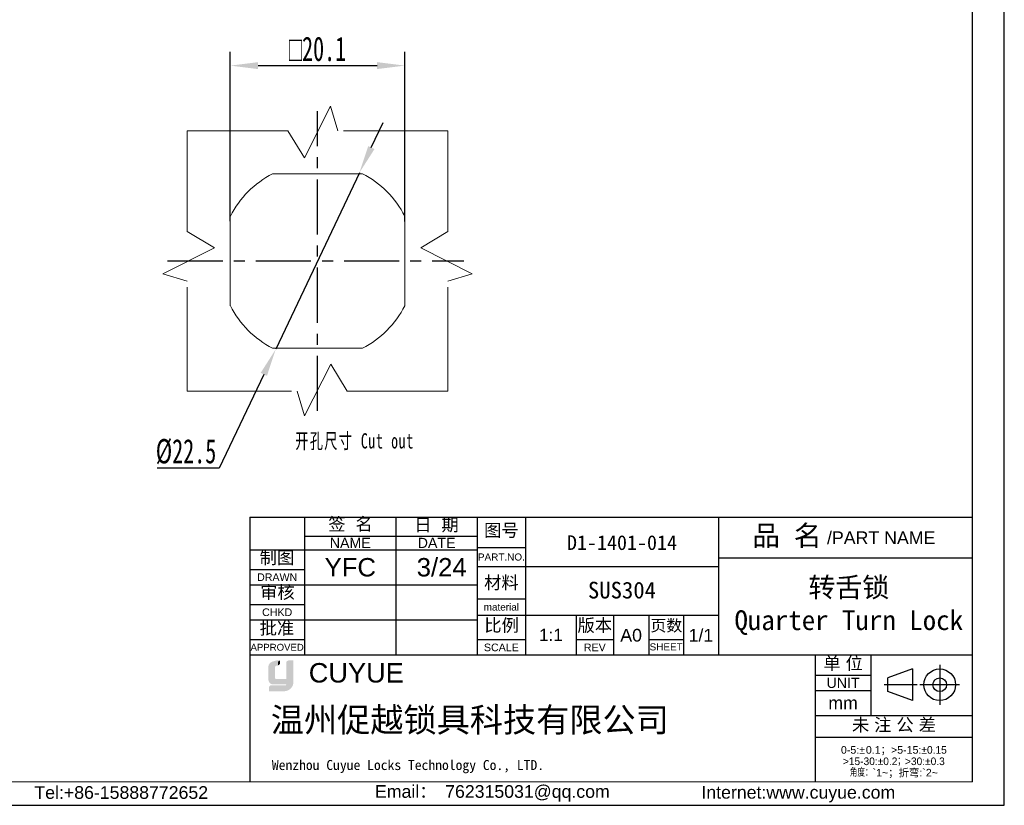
# Model space of a CAD drawing. Header units: inches. Extents: x 105682 to 105899, y 142363 to 142517.
# Tile 4 of 7: x 105786 to 105899, y 142363 to 142453. Entities that reach past the tile are written whole.
import ezdxf

# ---------------------------------------------------------------- set-up
doc = ezdxf.new("R2010")
doc.units = ezdxf.units.IN
doc.linetypes.add('ACAD_ISO02W100', pattern=[15, 12, -3])
doc.linetypes.add('CENTER', pattern=[10.159999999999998, 6.35, -1.27, 1.27, -1.27])
doc.layers.add('中心线层', color=1, linetype='CENTER')
for name, color, linetype, lineweight in [('实线层', 7, 'Continuous', 25), ('尺寸线层', 3, 'Continuous', 18), ('虚线层', 6, 'ACAD_ISO02W100', 18)]:
    doc.layers.add(name, color=color, linetype=linetype, lineweight=lineweight)
doc.styles.add('ARIAL', font='arial.ttf')
doc.styles.get("Standard").update_dxf_attribs({"font": 'arial.ttf'})
doc.styles.add('TEXTSTYLE_2', font='arial.ttf')
doc.styles.add('TEXTSTYLE_3', font='arial.ttf')
doc.styles.add('TEXTSTYLE_4', font='arial.ttf')
doc.styles.add('标准', font='txt', dxfattribs={"width": 0.667})
doc.dimstyles.new('标准', dxfattribs={"dimscale": 0.8, "dimtxt": 3.5, "dimasz": 4, "dimexe": 2, "dimexo": 0, "dimtad": 1, "dimdec": 1, "dimdsep": 46, "dimtxsty": '标准', "dimblk": '_CAXARROW', "dimcen": 0, "dimdle": 8, "dimazin": 2, "dimtfac": 0.707107, "dimtmove": 0, "dimatfit": 3, "dimfxl": 1, "dimtolj": 1, "dimarcsym": 1})

# ---------------------------------------------------------------- blocks, each defined once
blk = doc.blocks.new('_CAXARROW')
blk.add_hatch(color=0).paths.add_polyline_path([(0, 0), (-1, 0.125), (-1, -0.125)], flags=0)
blk = doc.blocks.new('*D9')
at = {"layer": 'Defpoints', "color": 0, "transparency": 16777216}
for p in [(105830.3660582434, 142448.1380276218), (105810.2660582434, 142430.2218470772), (105830.3660582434, 142430.1875428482)]:
    blk.add_point(p, dxfattribs=at)
at = {"layer": '尺寸线层', "color": 0, "linetype": 'Continuous', "lineweight": -2, "transparency": 16777216}
for p, q in [((105810.2660582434, 142430.2218470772), (105810.2660582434, 142449.7380276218)), ((105830.3660582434, 142430.1875428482), (105830.3660582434, 142449.7380276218)), ((105813.4660582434, 142448.1380276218), (105827.1660582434, 142448.1380276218))]:
    blk.add_line(p, q, dxfattribs=at)
at = {"layer": '尺寸线层', "color": 0, "lineweight": -2, "transparency": 16777216, "xscale": 3.2, "yscale": 3.2, "zscale": 3.2, "rotation": 180}
blk.add_blockref('_CAXARROW', (105810.2660582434, 142448.1380276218), dxfattribs=at)
at = {"layer": '尺寸线层', "color": 0, "lineweight": -2, "transparency": 16777216, "xscale": 3.2, "yscale": 3.2, "zscale": 3.2}
blk.add_blockref('_CAXARROW', (105830.3660582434, 142448.1380276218), dxfattribs=at)
at = {"layer": '尺寸线层', "color": 0, "transparency": 16777216, "insert": (105820.3160582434, 142450.0527450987), "char_height": 2.8, "width": 13.18358881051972, "attachment_point": 5, "style": '标准'}
blk.add_mtext('\\A1;{\\famgdt|b0|i0|c134|p2;o}20.1', dxfattribs=at)
blk = doc.blocks.new('*D10')
at = {"layer": 'Defpoints', "color": 0, "transparency": 16777216}
for p in [(105825.1356456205, 142435.8058619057), (105815.4964708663, 142415.4751877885)]:
    blk.add_point(p, dxfattribs=at)
at = {"layer": '尺寸线层', "color": 0, "linetype": 'Continuous', "lineweight": -2, "transparency": 16777216}
for p, q in [((105826.5065504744, 142438.6973355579), (105827.8774553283, 142441.5888092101)), ((105825.1356456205, 142435.8058619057), (105815.4964708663, 142415.4751877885)), ((105814.1255660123, 142412.5837141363), (105809.0026005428, 142401.7785006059)), ((105809.0026005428, 142401.7785006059), (105801.8334948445, 142401.7785006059))]:
    blk.add_line(p, q, dxfattribs=at)
at = {"layer": '尺寸线层', "color": 0, "lineweight": -2, "transparency": 16777216, "xscale": 3.2, "yscale": 3.2, "zscale": 3.2}
for p, rotation in [((105825.1356456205, 142435.8058619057), 244.63344460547), ((105815.4964708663, 142415.4751877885), 64.63344460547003)]:
    blk.add_blockref('_CAXARROW', p, dxfattribs=dict(at, rotation=rotation))
at = {"layer": '尺寸线层', "color": 0, "transparency": 16777216, "insert": (105805.1680476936, 142403.6785006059), "char_height": 2.8, "width": 12.85774782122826, "attachment_point": 5, "style": '标准'}
blk.add_mtext('\\A1;%%C22.5', dxfattribs=at)

msp = doc.modelspace()

# ---------------------------------------------------------------- hatches: boundary and pattern name
at = {"layer": '实线层'}
h = msp.add_hatch(color=30, dxfattribs=at)
edge = h.paths.add_edge_path(flags=0)
edge.add_arc((105815.4775314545, 142378.8568730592), 0.2089236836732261, 103.89623382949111, 180.1196323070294, ccw=False)
edge.add_line((105815.4273554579, 142379.0596820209), (105815.7540190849, 142379.0596820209))
edge.add_line((105815.7540190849, 142379.0596820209), (105815.7540190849, 142379.506694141))
edge.add_line((105815.7540190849, 142379.506694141), (105815.097532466, 142379.506694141))
edge.add_arc((105815.303232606, 142378.8901559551), 0.6499475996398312, 108.4506221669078, 173.4013944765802)
edge.add_line((105814.6575905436, 142378.9648433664), (105814.6575905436, 142377.3862290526))
edge.add_arc((105815.2137317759, 142377.4380396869), 0.5585493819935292, 185.3223660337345, 272.7233690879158)
edge.add_line((105815.2402706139, 142376.8801211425), (105815.5902623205, 142376.8801211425))
edge.add_line((105815.5902623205, 142376.8801211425), (105815.5902623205, 142377.3862290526))
edge.add_line((105815.5902623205, 142377.3862290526), (105815.4327079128, 142377.3862290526))
edge.add_arc((105815.4195703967, 142377.5367449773), 0.1510881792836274, 177.6597996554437, 274.9883187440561, ccw=False)
edge.add_line((105815.2686082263, 142377.5429143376), (105815.2686082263, 142378.8564368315))
h = msp.add_hatch(color=254, dxfattribs=at)
h.paths.add_polyline_path([(105815.5749981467, 142379.6396519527), (105815.097532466, 142379.506694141), (105815.7540190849, 142379.506694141), (105815.9798003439, 142379.6396519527)], flags=0)
h.paths.add_polyline_path([(105816.7156134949, 142379.506694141), (105817.3551747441, 142379.506694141), (105817.5431354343, 142379.6396519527), (105816.9513684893, 142379.6396519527)], flags=0)
h = msp.add_hatch(color=251, dxfattribs=at)
edge = h.paths.add_edge_path(flags=0)
edge.add_line((105815.4192751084, 142377.6338120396), (105815.4192751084, 142378.8564368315))
edge.add_arc((105815.6281983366, 142378.8568730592), 0.208923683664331, 103.8962338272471, 180.1196323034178, ccw=False)
edge.add_line((105815.5780223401, 142379.0596820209), (105815.4273554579, 142379.0596820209))
edge.add_arc((105815.4775314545, 142378.8568730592), 0.2089236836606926, 103.8962338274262, 180.1196323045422)
edge.add_line((105815.2686082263, 142378.8564368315), (105815.2686082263, 142377.5429143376))
edge.add_arc((105815.4195703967, 142377.5367449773), 0.1510881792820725, 177.6597996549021, 274.9883187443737)
edge.add_line((105815.4327079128, 142377.3862290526), (105816.7156134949, 142377.3862290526))
edge.add_line((105816.7156134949, 142377.3862290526), (105816.7156134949, 142377.5134164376))
edge.add_line((105816.7156134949, 142377.5134164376), (105815.515700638, 142377.5134164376))
edge.add_arc((105815.5379833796, 142377.6300744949), 0.1187670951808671, 178.1966309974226, 259.1862447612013, ccw=False)
msp.add_hatch(color=251, dxfattribs=at).paths.add_polyline_path([(105815.7540190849, 142379.0596820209), (105815.9798003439, 142379.2312366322), (105815.9798003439, 142379.6396519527), (105815.7540190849, 142379.506694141)], flags=0)
h = msp.add_hatch(color=251, dxfattribs=at)
edge = h.paths.add_edge_path(flags=0)
edge.add_line((105817.5431354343, 142379.6396519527), (105817.3551747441, 142379.506694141))
edge.add_line((105817.3551747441, 142379.506694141), (105817.3551747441, 142377.1628194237))
edge.add_arc((105816.2943519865, 142377.1214436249), 1.061629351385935, -71.74154242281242, 2.2336036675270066, ccw=False)
edge.add_arc((105816.4510639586, 142377.1914567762), 1.092446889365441, 279.2658368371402, 358.4978790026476)
edge.add_line((105817.5431354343, 142377.1628194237), (105817.5431354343, 142379.6396519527))
h = msp.add_hatch(color=251, dxfattribs=at)
edge = h.paths.add_edge_path(flags=0)
edge.add_line((105814.8627123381, 142376.7598539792), (105814.7282343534, 142376.6118562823))
edge.add_line((105814.7282343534, 142376.6118562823), (105816.3966227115, 142376.6118562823))
edge.add_arc((105816.3354975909, 142377.0083261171), 0.401154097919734, 278.764480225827, 323.8869948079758)
edge.add_line((105816.6595723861, 142376.7718940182), (105814.8627123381, 142376.7598539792))
at = {"layer": '尺寸线层'}
h = msp.add_hatch(color=179, dxfattribs=at)
edge = h.paths.add_edge_path(flags=0)
edge.add_line((105817.3551747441, 142379.506694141), (105816.7156134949, 142379.506694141))
edge.add_line((105816.7156134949, 142379.506694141), (105816.7156134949, 142377.3862290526))
edge.add_line((105816.7156134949, 142377.3862290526), (105815.5902623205, 142377.3862290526))
edge.add_line((105815.5902623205, 142377.3862290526), (105815.5902623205, 142376.8801211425))
edge.add_line((105815.5902623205, 142376.8801211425), (105816.7156134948, 142376.8801211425))
edge.add_arc((105816.335497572, 142377.0083261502), 0.4011541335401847, 278.7644821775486, 341.3618445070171, ccw=False)
edge.add_line((105816.3966227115, 142376.6118562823), (105814.7282343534, 142376.6118562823))
edge.add_line((105814.7282343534, 142376.6118562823), (105814.7282343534, 142376.0991671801))
edge.add_line((105814.7282343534, 142376.0991671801), (105816.4325261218, 142376.0991671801))
edge.add_arc((105816.4510639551, 142377.1914565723), 1.092446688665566, 269.0276957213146, 279.2658387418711)
edge.add_arc((105816.2943519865, 142377.1214436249), 1.061629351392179, 288.2584575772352, 362.2336036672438)
edge.add_line((105817.3551747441, 142377.1628194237), (105817.3551747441, 142379.506694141))

# ---------------------------------------------------------------- linework, layer by layer
at = {"color": 0, "linetype": 'Continuous'}
for p, q in [((105812.5043315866, 142396.1345934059), (105812.5043315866, 142380.4772763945)), ((105812.5044455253, 142396.133495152), (105838.7040888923, 142396.133495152)), ((105812.5044455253, 142396.133495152), (105812.5044455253, 142365.6602795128)), ((105818.8204309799, 142396.133495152), (105818.8204309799, 142380.2850501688)), ((105829.3470734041, 142396.133495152), (105829.3470734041, 142380.2850501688)), ((105838.7035442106, 142396.1470126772), (105866.4821839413, 142396.1470126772)), ((105838.7035442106, 142396.1470126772), (105838.7035442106, 142380.2400863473)), ((105838.7040888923, 142396.133495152), (105838.7040888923, 142380.2850501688)), ((105844.2592721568, 142396.1470126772), (105844.2592721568, 142380.2400863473)), ((105863.280139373, 142396.1341044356), (105895.7411560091, 142396.1341044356)), ((105866.480134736, 142396.1341044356), (105866.480134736, 142380.2271781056)), ((105866.4821839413, 142396.1470126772), (105866.4821839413, 142380.2400863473)), ((105838.7035442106, 142392.6381318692), (105844.2592721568, 142392.6381318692)), ((105838.7035442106, 142390.4743220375), (105866.4821839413, 142390.4743220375)), ((105866.480134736, 142391.4555966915), (105895.7411560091, 142391.4555966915)), ((105838.7035442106, 142386.7315158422), (105844.2592721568, 142386.7315158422)), ((105838.7035442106, 142384.8601127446), (105866.4821839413, 142384.8601127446)), ((105850.1074068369, 142384.8601127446), (105850.1074068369, 142380.2400863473)), ((105854.3765451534, 142384.8601127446), (105854.3765451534, 142380.2400863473)), ((105858.4702394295, 142384.8601127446), (105858.4702394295, 142380.2400863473)), ((105862.446971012, 142384.8601127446), (105862.446971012, 142380.2400863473)), ((105838.7035442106, 142382.0530080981), (105844.2592721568, 142382.0530080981)), ((105850.1074068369, 142382.0530080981), (105854.3765451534, 142382.0530080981)), ((105858.4702394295, 142382.0530080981), (105862.446971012, 142382.0530080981)), ((105812.5044455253, 142380.2850501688), (105877.6119953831, 142380.2850501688)), ((105866.480134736, 142380.2400863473), (105866.4821839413, 142380.2400863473)), ((105877.6119953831, 142380.2850501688), (105877.6119953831, 142365.7234520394)), ((105877.6120524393, 142380.280358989), (105895.7412699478, 142380.280358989)), ((105877.6120524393, 142380.280358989), (105877.6120524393, 142365.6602795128)), ((105884.0450005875, 142380.280358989), (105884.0450005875, 142373.3210787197)), ((105891.965405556, 142379.1290638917), (105891.965405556, 142374.5490200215)), ((105877.6120524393, 142377.941105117), (105884.0450005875, 142377.941105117)), ((105888.833139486, 142378.6603293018), (105885.9754624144, 142377.6255072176)), ((105888.833139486, 142378.6603293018), (105888.833139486, 142375.0177546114)), ((105889.3507066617, 142376.8390419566), (105885.570947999, 142376.8390419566)), ((105885.9754624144, 142376.0525766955), (105885.9754624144, 142377.6255072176)), ((105894.2554274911, 142376.8390419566), (105889.6753836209, 142376.8390419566)), ((105877.6120524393, 142376.1866647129), (105884.0450005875, 142376.1866647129)), ((105888.833139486, 142375.0177546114), (105885.9754624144, 142376.0525766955)), ((105877.6120524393, 142373.3210787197), (105895.7412699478, 142373.3210787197)), ((105877.6120524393, 142370.8063808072), (105895.7412699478, 142370.8063808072))]:
    msp.add_line(p, q, dxfattribs=at)
at = {"linetype": 'Continuous'}
for p, q in [((105818.8204309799, 142393.9696853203), (105838.7040888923, 142393.9696853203)), ((105812.5044455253, 142392.3906889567), (105838.7040888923, 142392.3906889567)), ((105812.5044455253, 142390.1099164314), (105818.8204309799, 142390.1099164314)), ((105812.5044455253, 142388.3554760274), (105838.7040888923, 142388.3554760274)), ((105812.5044455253, 142386.0747035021), (105818.8204309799, 142386.0747035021)), ((105812.5044455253, 142384.3202630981), (105838.7040888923, 142384.3202630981)), ((105812.5044455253, 142382.0394905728), (105818.8204309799, 142382.0394905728))]:
    msp.add_line(p, q, dxfattribs=at)
at = {"linetype": 'Continuous', "lineweight": 13}
msp.add_line((105695.3153390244, 142365.6602795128), (105895.7412699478, 142365.6602795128), dxfattribs=at)
at = {"color": 0, "linetype": 'Continuous'}
for radius in [1.82128734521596, 0.7864652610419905]:
    msp.add_circle((105891.965405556, 142376.8390419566), radius, dxfattribs=at)
at = {"layer": '中心线层'}
for p, q in [((105820.3160582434, 142408.3714788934), (105820.3160582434, 142442.9095708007)), ((105803.0470122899, 142425.6405248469), (105837.1462207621, 142425.6405248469))]:
    msp.add_line(p, q, dxfattribs=at)
at = {"layer": '实线层'}
for p, q in [((105899.3963541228, 142362.9628904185), (105899.3963541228, 142516.476425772)), ((105895.7412699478, 142365.6748588), (105895.7412699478, 142512.821341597)), ((105682.2843541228, 142362.9628904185), (105899.3963541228, 142362.9628904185))]:
    msp.add_line(p, q, dxfattribs=at)
at = {"layer": '虚线层'}
for p, q in [((105818.8041603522, 142437.5216458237), (105821.8104200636, 142443.4550531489)), ((105821.8104200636, 142443.4550531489), (105822.6575111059, 142440.640524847)), ((105805.3160582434, 142440.640524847), (105816.9054694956, 142440.640524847)), ((105805.3160582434, 142429.0511135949), (105805.3160582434, 142440.640524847)), ((105816.9054694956, 142440.640524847), (105818.8041603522, 142437.5216458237)), ((105835.3160582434, 142440.640524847), (105822.657511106, 142440.640524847)), ((105835.3160582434, 142429.0511135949), (105835.3160582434, 142440.640524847)), ((105815.1621762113, 142435.690524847), (105825.4699402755, 142435.690524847)), ((105810.2660582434, 142420.4866428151), (105810.2660582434, 142430.8280097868)), ((105830.3660582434, 142420.4866428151), (105830.3660582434, 142430.8280097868)), ((105805.3160582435, 142429.0511135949), (105808.4349372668, 142427.1524227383)), ((105835.3160582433, 142429.0511135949), (105832.1971792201, 142427.1524227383)), ((105808.4349372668, 142427.1524227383), (105802.5015299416, 142424.1461630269)), ((105832.1971792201, 142427.1524227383), (105838.1305865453, 142424.1461630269)), ((105802.5015299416, 142424.1461630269), (105805.3160582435, 142423.2990719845)), ((105805.3160582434, 142410.6405248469), (105805.3160582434, 142423.2990719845)), ((105838.1305865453, 142424.1461630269), (105835.3160582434, 142423.2990719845)), ((105835.3160582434, 142410.640524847), (105835.3160582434, 142423.2990719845)), ((105815.1285733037, 142415.590524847), (105825.4699402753, 142415.590524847)), ((105821.8279561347, 142413.7594038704), (105818.8216964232, 142407.8259965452)), ((105823.7266469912, 142410.6405248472), (105821.8279561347, 142413.7594038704)), ((105805.3160582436, 142410.640524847), (105817.9746053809, 142410.640524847)), ((105818.8216964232, 142407.8259965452), (105817.9746053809, 142410.6405248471)), ((105823.7266469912, 142410.640524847), (105835.3160582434, 142410.640524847))]:
    msp.add_line(p, q, dxfattribs=at)
for radius, start, end in [(11.29999999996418, 117.2660444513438, 152.7339555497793), (11.30000000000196, 27.26604445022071, 62.73395554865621), (11.2999999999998, 207.2660444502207, 242.7339555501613), (11.29999999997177, 297.2660444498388, 332.7339555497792)]:
    msp.add_arc((105820.3160582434, 142425.6405248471), radius, start, end, dxfattribs=at)

# ---------------------------------------------------------------- texts
at = {"color": 0, "linetype": 'Continuous', "attachment_point": 2, "line_spacing_factor": 0.8999999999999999}
for s, insert, char_height, width, style in [('签  名', (105824.1079612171, 142396.0789835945), 1.462033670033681, 6.430663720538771, 'TEXTSTYLE_2'), ('日  期', (105834.0133151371, 142396.0032469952), 1.462033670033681, 6.430663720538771, 'TEXTSTYLE_2'), ('图号', (105841.4814081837, 142395.3634860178), 1.462033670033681, 4.283301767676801, 'TEXTSTYLE_2'), ('{\\fSimSun|b0|i0|c0|p34;品 名}', (105874.3586857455, 142395.193232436), 2.33925387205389, 8.571172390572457, 'TEXTSTYLE_2'), ('/PART NAME', (105885.2220174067, 142394.5037970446), 1.462033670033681, 12.45174400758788, 'TEXTSTYLE_3'), ('PART.NO.', (105841.4814081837, 142391.965596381), 0.8187388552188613, 5.390284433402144, 'TEXTSTYLE_3'), ('材料', (105841.4814081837, 142389.3339357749), 1.462033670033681, 4.283301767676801, 'TEXTSTYLE_2'), ('material', (105841.4814081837, 142386.205183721), 0.8187388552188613, 5.137662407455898, 'TEXTSTYLE_3'), ('比例', (105841.5057196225, 142384.4305028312), 1.462033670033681, 4.283301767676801, 'TEXTSTYLE_2'), ('版本', (105852.2419759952, 142384.4212936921), 1.462033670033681, 4.283301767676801, 'TEXTSTYLE_2'), ('页数', (105860.479592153, 142384.338786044), 1.345070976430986, 3.940637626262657, 'TEXTSTYLE_2'), ('A0', (105856.4233922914, 142383.281116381), 1.462033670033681, 2.147361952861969, 'TEXTSTYLE_2'), ('1/1', (105864.4645774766, 142383.281116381), 1.462033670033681, 3.221042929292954, 'TEXTSTYLE_2'), ('SCALE', (105841.4814081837, 142381.5851573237), 0.8772202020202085, 4.011081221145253, 'TEXTSTYLE_3'), ('REV', (105852.2419759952, 142381.5851573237), 0.8772202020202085, 1.902893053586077, 'TEXTSTYLE_4'), ('SHEET', (105860.4586052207, 142381.6143979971), 0.8187388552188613, 3.382920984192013, 'TEXTSTYLE_4'), ('单 位', (105880.8285265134, 142380.0637533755), 1.462033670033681, 5.356982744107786, 'TEXTSTYLE_2'), ('UNIT', (105880.8285265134, 142377.648698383), 1.169626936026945, 3.804548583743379, 'TEXTSTYLE_3'), ('mm', (105880.8285265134, 142375.4848885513), 1.462033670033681, 3.391483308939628, 'TEXTSTYLE_3'), ('未 注 公 差', (105886.6868636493, 142372.9680199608), 1.462033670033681, 11.78764646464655, 'TEXTSTYLE_2'), ('{\\C256;Email\\fSimSun|b0|i0|c0|p34;： \\farial|b0|i0|c0|p34;762315031@qq.com}', (105840.445844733, 142365.2839467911), 1.45911543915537, 29.63509811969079, 'TEXTSTYLE_3'), ('{\\C256;Internet:www.cuyue.com}', (105875.6762671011, 142365.188486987), 1.45911543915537, 43.25085773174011, 'TEXTSTYLE_3')]:
    msp.add_mtext(s, dxfattribs=dict(at, insert=insert, char_height=char_height, width=width, style=style))
at = {"color": 0, "lineweight": 13, "width": 37.03477096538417, "attachment_point": 5}
for s, insert, char_height in [('{\\fFangSong|b0|i0|c0|p34;\\C3;D1-1401-014}', (105855.3697034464, 142393.1975198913), 1.693330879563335), ('{\\fFangSong|b0|i0|c0|p34;\\C3;SUS304}', (105855.3697034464, 142387.7255446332), 1.919997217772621)]:
    msp.add_mtext(s, dxfattribs=dict(at, insert=insert, char_height=char_height))
at = {"linetype": 'Continuous', "attachment_point": 2, "line_spacing_factor": 0.8999999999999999}
for s, insert, char_height, width, style in [('NAME', (105824.083752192, 142393.7650006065), 1.169626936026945, 4.708944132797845, 'TEXTSTYLE_3'), ('DATE', (105834.0255811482, 142393.7650006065), 1.169626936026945, 4.348055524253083, 'TEXTSTYLE_3'), ('制图', (105815.6438462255, 142392.2227740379), 1.462033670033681, 4.283301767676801, 'TEXTSTYLE_2'), ('DRAWN', (105815.6624382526, 142389.6713063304), 0.8772202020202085, 4.620896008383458, 'TEXTSTYLE_3'), ('审核', (105815.6956045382, 142388.2278323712), 1.462033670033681, 4.283301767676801, 'TEXTSTYLE_2'), ('CHKD', (105815.6624382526, 142385.6360934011), 0.8772202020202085, 3.466487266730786, 'TEXTSTYLE_3'), ('批准', (105815.6360312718, 142384.0956023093), 1.462033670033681, 4.283301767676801, 'TEXTSTYLE_2'), ('APPROVED', (105815.6624382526, 142381.5570194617), 0.7894981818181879, 6.116409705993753, 'TEXTSTYLE_3'), ('Tel:+86-15888772652', (105797.7066274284, 142365.1664120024), 1.45911543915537, 20.71304950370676, 'TEXTSTYLE_3')]:
    msp.add_mtext(s, dxfattribs=dict(at, insert=insert, char_height=char_height, width=width, style=style))
at = {"color": 0, "insert": (105881.4872298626, 142385.8890667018), "char_height": 2.276220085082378, "width": 52.07200005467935, "attachment_point": 5, "style": 'ARIAL'}
msp.add_mtext('{\\fFangSong|b0|i0|c134|p34;转舌锁\\PQuarter Turn Lock}', dxfattribs=at)
at = {"color": 0, "insert": (105847.1833394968, 142382.5913247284), "char_height": 1.400750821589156, "width": 9.746891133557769, "attachment_point": 5}
msp.add_mtext('1:1', dxfattribs=at)
at = {"color": 7, "linetype": 'Continuous', "attachment_point": 1, "line_spacing_factor": 0.8999999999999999}
for s, insert, char_height, width, style in [('CUYUE', (105819.2999559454, 142379.3409548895), 2.239996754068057, 24.96086122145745, 'TEXTSTYLE_2'), ('{\\fsimsun|b0|i0|c0|p34;\\C0;Wenzhou Cuyue Locks Technology Co., LTD.}', (105815.0525912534, 142368.178118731), 1.151998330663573, 48.08343836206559, 'TEXTSTYLE_3')]:
    msp.add_mtext(s, dxfattribs=dict(at, insert=insert, char_height=char_height, width=width, style=style))
at = {"color": 0, "linetype": 'Continuous', "lineweight": 13, "insert": (105886.6766611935, 142369.7829572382), "char_height": 0.8754692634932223, "width": 17.79649062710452, "attachment_point": 2, "line_spacing_factor": 0.8999999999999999, "style": 'TEXTSTYLE_2'}
msp.add_mtext('0-5:{\\Fgdt,gbcbig.shx;`\\fsimsun|b0|i0|c0|p34;\\W0.16667; \\farial|b0|i0|c0|p34;\\W1;0.1\\fsimsun|b0|i0|c0|p34;；}>5-15:{\\Fgdt,gbcbig.shx;`0.15\\P>15-30:`0.2；>30:`0.3\\P角度：}`1~{\\fsimsun|b0|i0|c0|p34;；折弯}:`2~', dxfattribs=at)
at = {"layer": '尺寸线层', "insert": (105817.7482114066, 142405.7998700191), "char_height": 1.75, "width": 21.68990011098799, "attachment_point": 1, "line_spacing_factor": 1.150569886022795, "style": '标准'}
msp.add_mtext('{\\T1.1;开孔尺寸 Cut out}', dxfattribs=at)
at = {"layer": '尺寸线层', "char_height": 2.116663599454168, "width": 24.86612049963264, "attachment_point": 5}
for s, insert in [('YFC', (105824.083752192, 142390.3609934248)), ('3/24', (105834.6103946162, 142390.3609934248))]:
    msp.add_mtext(s, dxfattribs=dict(at, insert=insert))
at = {"layer": '尺寸线层', "color": 6, "insert": (105814.9323576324, 142374.2036365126), "char_height": 2.799995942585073, "width": 59.57283388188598, "attachment_point": 1}
msp.add_mtext('{\\C0;温州促越锁具科技有限公司}', dxfattribs=at)

# ---------------------------------------------------------------- dimensions: what is measured, and where the dimension line sits
at = {"layer": '尺寸线层'}
dim = msp.add_linear_dim(base=(105830.3660582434, 142448.1380276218), p1=(105810.2660582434, 142430.2218470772), p2=(105830.3660582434, 142430.1875428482), text='{\\famgdt|b0|i0|c134|p2;o}20.1', dimstyle='标准', override={"dimpost": '{\\fcxgdtshp;\\T1;a}<>', "dimsah": 1, "dimtfac": 1}, dxfattribs=at)
dim.commit()
dim.dimension.update_dxf_attribs({"geometry": '*D9', "text_midpoint": (105820.3160582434, 142450.0527450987)})
dim = msp.add_diameter_dim_2p(p1=(105825.1356456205, 142435.8058619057), p2=(105815.4964708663, 142415.4751877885), dimstyle='标准', override={"dimtoh": 1, "dimpost": '%%C<>', "dimsah": 1, "dimatfit": 1, "dimtzin": 8}, dxfattribs=at)
dim.commit()
dim.dimension.update_dxf_attribs({"geometry": '*D10', "text_midpoint": (105805.1680476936, 142401.7785006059), "dimtype": 163})

doc.saveas('drawing.dxf')
